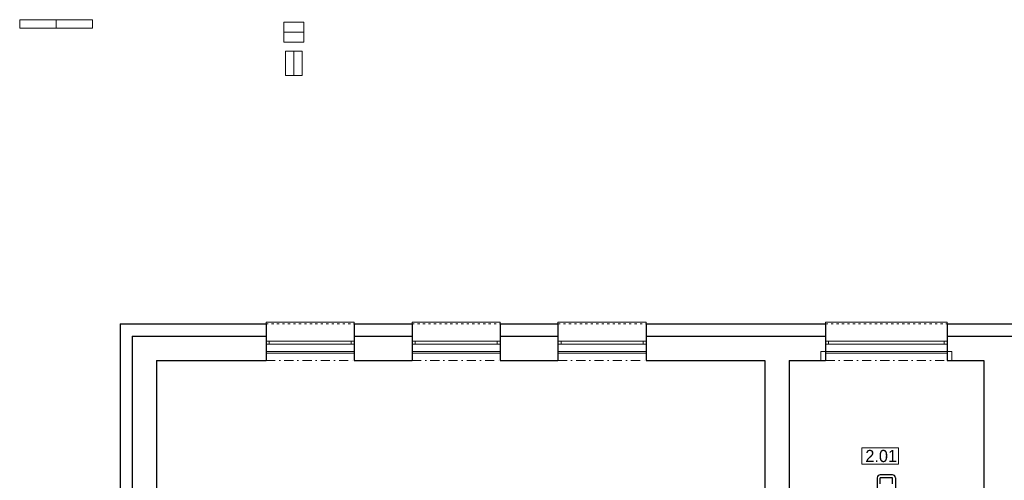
# Model space of a CAD drawing. Header units: millimetres. Extents: x -1674 to 107018, y 6909 to 78196.
# Tile 6 of 24: x 8629 to 24819, y 34511 to 42087. Entities that reach past the tile are written whole.
import ezdxf

# ---------------------------------------------------------------- set-up
doc = ezdxf.new("R2010")
doc.units = ezdxf.units.MM
doc.linetypes.add('ACAD_ISO03W100', pattern=[30, 12, -18])
doc.linetypes.add('ČERCHOVANÁ', pattern=[1, 0.5, -0.25, 0, -0.25])
doc.layers.get('Defpoints').update_dxf_attribs({"color": 2, "lineweight": 30})
doc.layers.add('- pomocna', color=232, linetype='Continuous', lineweight=0, plot=False)
for name, color, linetype, lineweight in [('H popisky', 8, 'Continuous', 25), ('H stavba', 82, 'Continuous', 30), ('otvor', 163, 'Continuous', 5), ('Tbč stavba', 4, 'ČERCHOVANÁ', 0), ('Tč stavba', 7, 'ACAD_ISO03W100', 5)]:
    doc.layers.add(name, color=color, linetype=linetype, lineweight=lineweight)
doc.styles.add('MtXpl_TechnicLite', font='txt')

# ---------------------------------------------------------------- blocks, each defined once
blk = doc.blocks.new('*T269')
at = {"layer": 'Defpoints', "color": 8, "linetype": 'ByBlock', "lineweight": 0}
for p, q in [((0, 137), (600, 137)), ((0, 0), (0, 137)), ((0, 0), (600, 0)), ((600, 0), (600, 137))]:
    blk.add_line(p, q, dxfattribs=at)
blk = doc.blocks.new('*T270')
at = {"layer": 'Defpoints', "color": 8, "linetype": 'ByBlock', "lineweight": 0}
for p, q in [((0, 137), (600, 137)), ((0, 0), (0, 137)), ((0, 0), (600, 0)), ((600, 0), (600, 137))]:
    blk.add_line(p, q, dxfattribs=at)
blk = doc.blocks.new('*T274')
at = {"layer": 'Defpoints', "color": 8, "linetype": 'ByBlock', "lineweight": 0}
for p, q in [((-275, 0), (-275, 400)), ((0, 400), (-275, 400)), ((-137, 0), (-137, 400)), ((0, 0), (0, 400)), ((0, 0), (-275, 0))]:
    blk.add_line(p, q, dxfattribs=at)
blk = doc.blocks.new('*T275')
at = {"layer": 'Defpoints', "color": 8, "linetype": 'ByBlock', "lineweight": 0}
for p, q in [((0, 0), (325, 0)), ((0, 0), (0, -325)), ((325, 0), (325, -325)), ((0, -162), (325, -162)), ((0, -325), (325, -325))]:
    blk.add_line(p, q, dxfattribs=at)
blk = doc.blocks.new('2np-novypdklad')
at = {"layer": '- pomocna', "color": 8}
for p, q in [((10032, 25421), (8232, 25421)), ((8232, 25421), (8232, 19121)), ((11482, 25571), (10032, 25571)), ((10032, 25571), (10032, 25421)), ((11482, 25421), (11482, 25571)), ((12432, 25421), (11482, 25421)), ((13882, 25571), (12432, 25571)), ((12432, 25571), (12432, 25421)), ((13882, 25421), (13882, 25571)), ((14832, 25421), (13882, 25421)), ((16282, 25571), (14832, 25571)), ((14832, 25571), (14832, 25421)), ((16282, 25421), (16282, 25571)), ((18232, 25421), (16282, 25421)), ((18232, 19121), (18232, 25421)), ((19157, 25421), (18632, 25421)), ((18632, 25421), (18632, 19231)), ((21307, 25571), (19157, 25571)), ((19157, 25571), (19157, 25421)), ((21307, 25421), (21307, 25571)), ((21832, 25421), (21307, 25421)), ((21832, 19231), (21832, 25421))]:
    blk.add_line(p, q, dxfattribs=at)
at = {"color": 8, "linetype": 'Continuous'}
for p, q in [((7832, 25821), (7832, 18521)), ((7832, 25821), (10032, 25821)), ((11482, 25821), (12432, 25821)), ((13882, 25821), (14832, 25821)), ((16282, 25821), (19232, 25821)), ((21232, 25821), (23612, 25821)), ((20382, 23491), (20382, 19231))]:
    blk.add_line(p, q, dxfattribs=at)
at = {"color": 8}
for p, q in [((20082, 23491), (20082, 19151)), ((20332, 23541), (20132, 23541)), ((20332, 23491), (20132, 23491)), ((20132, 23391), (20132, 23491)), ((20332, 23391), (20332, 23491))]:
    blk.add_line(p, q, dxfattribs=at)
for centre, start, end in [((20132, 23491), 90, 180), ((20332, 23491), 0, 90)]:
    blk.add_arc(centre, 50, start, end, dxfattribs=at)
at = {"layer": 'H popisky', "color": 8, "lineweight": 0}
for p, q in [((19830, 23983), (20430, 23983)), ((19830, 23983), (19830, 23713)), ((20430, 23983), (20430, 23713)), ((19830, 23713), (20430, 23713))]:
    blk.add_line(p, q, dxfattribs=at)
at = {"layer": 'H stavba', "color": 8}
for p, q in [((7632, 26021), (7632, 18521)), ((7632, 26021), (10032, 26021)), ((10032, 26021), (10032, 25421)), ((11482, 26021), (11482, 25421)), ((11482, 26021), (12432, 26021)), ((12432, 26021), (12432, 25421)), ((13882, 26021), (13882, 25421)), ((13882, 26021), (14832, 26021)), ((14832, 26021), (14832, 25421)), ((16282, 26021), (16282, 25421)), ((16282, 26021), (19232, 26021)), ((19232, 26021), (19232, 25421)), ((21232, 26021), (23612, 26021)), ((21232, 26021), (21232, 25421)), ((8232, 25421), (8232, 19121)), ((8232, 25421), (10032, 25421)), ((11482, 25421), (12432, 25421)), ((13882, 25421), (14832, 25421)), ((16282, 25421), (18232, 25421)), ((18232, 25421), (18232, 19121)), ((18632, 25421), (19232, 25421)), ((18632, 25421), (18632, 19121)), ((21232, 25421), (21832, 25421)), ((21832, 25421), (21832, 17771))]:
    blk.add_line(p, q, dxfattribs=at)
at = {"layer": 'otvor', "color": 8}
for p, q in [((10032, 26021), (10032, 26051)), ((10032, 26051), (11482, 26051)), ((11482, 26051), (11482, 26021)), ((12432, 26021), (12432, 26051)), ((12432, 26051), (13882, 26051)), ((13882, 26051), (13882, 26021)), ((14832, 26021), (14832, 26051)), ((14832, 26051), (16282, 26051)), ((16282, 26051), (16282, 26021)), ((19232, 26021), (19232, 26051)), ((19232, 26051), (21232, 26051)), ((21232, 26051), (21232, 26021)), ((11482, 25741), (10032, 25741)), ((11482, 25691), (10032, 25691)), ((10082, 25741), (10082, 25691)), ((11432, 25741), (11432, 25691)), ((13882, 25741), (12432, 25741)), ((13882, 25691), (12432, 25691)), ((12482, 25741), (12482, 25691)), ((13832, 25741), (13832, 25691)), ((16282, 25741), (14832, 25741)), ((16282, 25691), (14832, 25691)), ((14882, 25741), (14882, 25691)), ((16232, 25741), (16232, 25691)), ((21232, 25741), (19232, 25741)), ((21232, 25691), (19232, 25691)), ((19282, 25741), (19282, 25691)), ((21182, 25741), (21182, 25691)), ((10032, 25541), (11482, 25541)), ((12432, 25541), (13882, 25541)), ((14832, 25541), (16282, 25541)), ((19232, 25541), (21232, 25541))]:
    blk.add_line(p, q, dxfattribs=at)
at = {"layer": 'Tbč stavba', "color": 8, "ltscale": 300}
for p, q in [((10032, 25421), (11482, 25421)), ((12432, 25421), (13882, 25421)), ((14832, 25421), (16282, 25421)), ((19232, 25421), (21232, 25421))]:
    blk.add_line(p, q, dxfattribs=at)
at = {"layer": 'Tč stavba', "color": 8, "ltscale": 3}
for p, q in [((10032, 26021), (11482, 26021)), ((12432, 26021), (13882, 26021)), ((14832, 26021), (16282, 26021)), ((19232, 26021), (21232, 26021)), ((10032, 25571), (11482, 25571)), ((12432, 25571), (13882, 25571)), ((14832, 25571), (16282, 25571)), ((19157, 25571), (19157, 25421)), ((19157, 25571), (21307, 25571)), ((21307, 25571), (21307, 25421))]:
    blk.add_line(p, q, dxfattribs=at)
at = {"layer": 'H popisky', "color": 8, "style": 'MtXpl_TechnicLite'}
blk.add_text('2.01', height=200, rotation=360, dxfattribs=at).set_placement((19886, 23750))

msp = doc.modelspace()

# ---------------------------------------------------------------- block references
for name, p in [('*T269', (8629, 41950)), ('*T270', (9229, 41950)), ('*T275', (12975, 42044)), ('*T274', (13275, 41169)), ('2np-novypdklad', (2648, 11061))]:
    msp.add_blockref(name, p)

doc.saveas('drawing.dxf')
